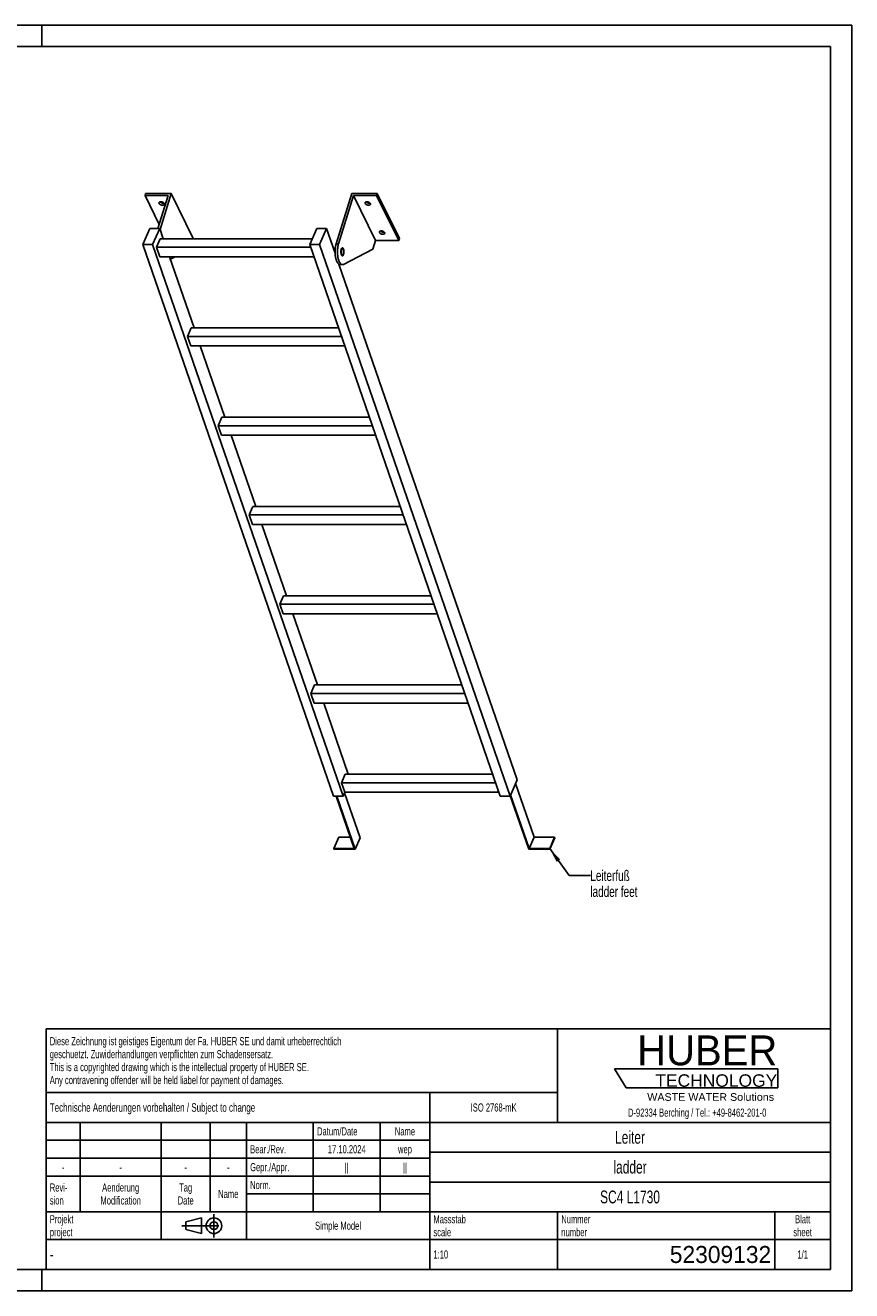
# Model space of a CAD drawing. Header units: millimetres. Extents: x 0 to 4200, y 0 to 2970.
# Tile 2 of 2: x 2261 to 4200, y 0 to 2970. Entities that reach past the tile are written whole.
import ezdxf

# ---------------------------------------------------------------- set-up
doc = ezdxf.new("R2010")
doc.units = ezdxf.units.MM
doc.header["$LTSCALE"] = 231
doc.linetypes.add('CENTER', pattern=[0.6, 0.375, -0.075, 0.075, -0.075])
doc.layers.get('0').update_dxf_attribs({"linetype": 'CONTINUOUS'})
for name, color, linetype in [('005_AXIS', 7, 'CONTINUOUS'), ('053_NOTES', 7, 'CONTINUOUS'), ('HUBER_Logo_BL1', 7, 'CONTINUOUS')]:
    doc.layers.add(name, color=color, linetype=linetype)
doc.styles.get("Standard").update_dxf_attribs({"font": 'txt', "width": 0.7})
doc.styles.add('TEXTSTYLE_2', font='txt')
doc.styles.add('TEXTSTYLE_3', font='arial.ttf')
doc.styles.add('TEXTSTYLE_5', font='txt', dxfattribs={"width": 0.8})
doc.styles.add('TEXTSTYLE_6', font='txt')
doc.dimstyles.get("Standard").update_dxf_attribs({"dimtxt": 25, "dimasz": 35, "dimexe": 2, "dimexo": 1, "dimtad": 1, "dimtxsty": 'Standard', "dimblk": '_FILLED', "dimblk1": '_FILLED', "dimblk2": '_FILLED', "dimcen": 0.09, "dimazin": 2, "dimtol": 1, "dimtp": 0.01, "dimtm": 0.01, "dimtfac": 1, "dimtofl": 0, "dimtmove": 0, "dimatfit": 3, "dimldrblk": '_FILLED', "dimfxl": 1, "dimtolj": 1, "dimarcsym": 0})

# ---------------------------------------------------------------- blocks, each defined once
blk = doc.blocks.new('HUBER_LOGO_BL1', base_point=(3837.5, 503.7))
at = {"layer": 'HUBER_Logo_BL1', "color": 5, "linetype": 'Continuous'}
for p, q in [((4026.4, 521), (3643.9, 521)), ((3643.9, 521), (3670.9, 476)), ((4026.4, 521), (4026.4, 476)), ((3670.9, 476), (4026.4, 476))]:
    blk.add_line(p, q, dxfattribs=at)
at = {"layer": 'HUBER_Logo_BL1', "color": 2, "linetype": 'Continuous', "attachment_point": 3, "line_spacing_factor": 0.78}
for s, insert, char_height, width, style in [('HUBER\\P\\fArial;\\H29.25;TECHNOLOGY ', (4025.4, 599.1), 70.2, 387.672, 'TEXTSTYLE_2'), ('WASTE WATER Solutions', (4018, 463.6), 18, 297.033, 'TEXTSTYLE_3')]:
    blk.add_mtext(s, dxfattribs=dict(at, insert=insert, char_height=char_height, width=width, style=style))
at = {"layer": 'HUBER_Logo_BL1', "color": 2, "linetype": 'Continuous', "insert": (3837.5, 427.4), "char_height": 19, "width": 810.893, "attachment_point": 2, "line_spacing_factor": 0.96}
blk.add_mtext('D-92334 Berching / Tel.: +49-8462-201-0', dxfattribs=at)
blk = doc.blocks.new('PROJEKTIONSMETHODE_1_BL2', base_point=(2680, 152.5))
at = {"color": 2, "linetype": 'CENTER'}
for p, q in [((2703.8, 180), (2703.8, 125)), ((2628.7, 152.5), (2731.3, 152.5))]:
    blk.add_line(p, q, dxfattribs=at)
at = {"color": 2, "linetype": 'Continuous'}
for p, q in [((2637.8, 161.7), (2674.5, 170.8)), ((2637.8, 143.3), (2637.8, 161.7)), ((2674.5, 134.2), (2674.5, 170.8)), ((2637.8, 143.3), (2674.5, 134.2))]:
    blk.add_line(p, q, dxfattribs=at)
for radius in [18.3, 9.17]:
    blk.add_circle((2703.8, 152.5), radius, dxfattribs=at)
blk = doc.blocks.new('*T10')
at = {"color": 3, "linetype": 'Continuous'}
for p, q in [((0, 0), (1840, 0)), ((0, 0), (0, -565)), ((1200, 0), (1200, -220)), ((1840, 0), (1840, -565)), ((0, -150), (1200, -150)), ((900, -150), (900, -565)), ((0, -220), (1840, -220)), ((80, -220), (80, -430)), ((270, -220), (270, -495)), ((385, -220), (385, -430)), ((470, -220), (470, -495)), ((627, -220), (627, -430)), ((784, -220), (784, -430)), ((0, -262), (900, -262)), ((900, -290), (1840, -290)), ((0, -304), (900, -304)), ((0, -346), (900, -346)), ((900, -360), (1840, -360)), ((470, -388), (900, -388)), ((0, -430), (1840, -430)), ((1200, -430), (1200, -565)), ((1710, -430), (1710, -565)), ((0, -495), (1840, -495)), ((0, -565), (1840, -565))]:
    blk.add_line(p, q, dxfattribs=at)
at = {"color": 2, "linetype": 'Continuous', "line_spacing_factor": 0.96}
for s, insert, char_height, width, attachment_point in [('Diese Zeichnung ist geistiges Eigentum der Fa. HUBER SE und damit urheberrechtlich \\Pgeschuetzt. Zuwiderhandlungen verpflichten zum Schadensersatz.\\PThis is a copyrighted drawing which is the intellectual property of HUBER SE.\\PAny contravening offender will be held liabel for payment of damages.', (8.75, -19.9), 19, 2214.8571, 1), ('Technische Aenderungen vorbehalten / Subject to change', (8.75, -175), 20, 1524.7619, 1), ('ISO 2768-mK', (1050, -175.5), 19, 332.9524, 2), ('Datum/Date', (635.75, -231.5), 19, 292.2381, 1), ('Name', (842, -231.5), 19, 126.6667, 2), ('Leiter', (1370, -240), 30, 240, 2), ('Bear./Rev.', (478.75, -273.5), 19, 272.3333, 1), ('17.10.2024', (705.5, -273.5), 19, 273.2381, 2), ('wep', (842, -273.5), 19, 99.5238, 2), ('-', (40, -315.5), 19, 34.381, 2), ('-', (175, -315.5), 19, 34.381, 2), ('-', (327.5, -315.5), 19, 34.381, 2), ('-', (427.5, -315.5), 19, 34.381, 2), ('Gepr./Appr.', (478.75, -315.5), 19, 299.4762, 1), ('||', (705.5, -315.5), 19, 50.6667, 2), ('||', (842, -315.5), 19, 50.6667, 2), ('ladder', (1370, -310), 30, 251.4286, 2), ('Revi-\\Psion', (8.75, -363.3), 19, 138.4286, 1), ('Aenderung\\PModification', (175, -363.3), 19, 303.0952, 2), ('Tag\\PDate', (327.5, -363.3), 19, 117.619, 2), ('Name', (427.5, -378.5), 19, 126.6667, 2), ('Norm. ', (478.75, -357.5), 19, 175.5238, 1), ('SC4 L1730', (1370, -380), 30, 412.8571, 2), ('Projekt\\Pproject', (8.75, -437.8), 19, 183.6667, 1), ('Massstab\\Pscale', (908.75, -437.8), 19, 224.381, 1), ('Nummer\\Pnumber', (1208.75, -437.8), 19, 186.381, 1), ('Blatt\\Psheet', (1775, -437.8), 19, 137.5238, 2), ('Simple Model', (685, -453), 19, 328.4286, 2), ('1:10', (908.75, -520.5), 19, 94.0952, 1), ('1/1', (1775, -520.5), 19, 79.619, 2)]:
    blk.add_mtext(s, dxfattribs=dict(at, insert=insert, char_height=char_height, width=width, attachment_point=attachment_point))
for s, insert, char_height, width, attachment_point, style in [('-', (8.75, -517.5), 25, 18.3333, 1, 'TEXTSTYLE_5'), ('52309132', (1701.25, -510), 40, 546.6667, 3, 'TEXTSTYLE_6')]:
    blk.add_mtext(s, dxfattribs=dict(at, insert=insert, char_height=char_height, width=width, attachment_point=attachment_point, style=style))
blk = doc.blocks.new('_FILLED')
at = {"color": 0, "linetype": 'ByBlock'}
blk.add_solid([(0, 0), (-1, 0.143), (-1, -0.143)], dxfattribs=at)

msp = doc.modelspace()

# ---------------------------------------------------------------- linework, layer by layer
at = {"color": 7, "linetype": 'Continuous'}
for p, q in [((0, 2970), (4200, 2970)), ((4200, 0), (4200, 2970)), ((2596.457, 2570.536), (2542.115, 2570.536)), ((2596.457, 2570.536), (2572.532, 2493.114)), ((2577.404, 2490.996), (2603.436, 2575.236)), ((2990.572, 2456.954), (3027.124, 2575.236)), ((3031.198, 2570.536), (2996.098, 2456.954)), ((3083.055, 2464.863), (3031.198, 2570.536)), ((3085.541, 2570.536), (3031.198, 2570.536)), ((2537.039, 2455.296), (2553.646, 2493.114)), ((2553.646, 2493.114), (2576.673, 2493.114)), ((2576.673, 2493.114), (2560.065, 2455.296)), ((2569.166, 2449.289), (2577.907, 2469.193)), ((2584.933, 2469.193), (2576.673, 2493.114)), ((2934.593, 2469.193), (2577.907, 2469.193)), ((2655.293, 2469.563), (2655.179, 2469.193)), ((2928.49, 2455.296), (2945.097, 2493.114)), ((2945.097, 2493.114), (2968.124, 2493.114)), ((2968.124, 2493.114), (2951.516, 2455.296)), ((2988.107, 2435.247), (2968.124, 2493.114)), ((2984.024, 1160.928), (2537.039, 2455.296)), ((2560.065, 2455.296), (2537.039, 2455.296)), ((3007.051, 1160.928), (2560.065, 2455.296)), ((2576.917, 2426.843), (2569.166, 2449.289)), ((2930.564, 2449.289), (2569.166, 2449.289)), ((3375.475, 1160.928), (2928.49, 2455.296)), ((2951.516, 2455.296), (2928.49, 2455.296)), ((3398.502, 1160.928), (2951.516, 2455.296)), ((3076.854, 2444.797), (3007.56, 2408.898)), ((3083.055, 2464.863), (3076.854, 2444.797)), ((3083.055, 2464.863), (3137.398, 2464.863)), ((2576.917, 2426.843), (2938.315, 2426.843)), ((2657.278, 2259.7), (2599.558, 2426.843)), ((2612.985, 2426.843), (2601.596, 2420.943)), ((3415.109, 1198.746), (2997.152, 2409.053)), ((2999.723, 2408.306), (3005.25, 2408.306)), ((2641.51, 2239.796), (2650.251, 2259.7)), ((2996.035, 2259.7), (2650.251, 2259.7)), ((2649.262, 2217.35), (2641.51, 2239.796)), ((3002.908, 2239.796), (2641.51, 2239.796)), ((2649.262, 2217.35), (3010.66, 2217.35)), ((2729.622, 2050.207), (2671.903, 2217.35)), ((2713.855, 2030.303), (2722.596, 2050.207)), ((3068.379, 2050.207), (2722.596, 2050.207)), ((3075.253, 2030.303), (2713.855, 2030.303)), ((2721.606, 2007.857), (2713.855, 2030.303)), ((2721.606, 2007.857), (3083.004, 2007.857)), ((2801.967, 1840.714), (2744.247, 2007.857)), ((2794.94, 1840.714), (2786.199, 1820.81)), ((2793.951, 1798.364), (2786.199, 1820.81)), ((3147.597, 1820.81), (2786.199, 1820.81)), ((3140.724, 1840.714), (2794.94, 1840.714)), ((2793.951, 1798.364), (3155.349, 1798.364)), ((2874.311, 1631.221), (2816.592, 1798.364)), ((2867.285, 1631.221), (2858.544, 1611.316)), ((2866.295, 1588.871), (2858.544, 1611.316)), ((3219.942, 1611.316), (2858.544, 1611.316)), ((3213.068, 1631.221), (2867.285, 1631.221)), ((2866.295, 1588.871), (3227.693, 1588.871)), ((2946.656, 1421.728), (2888.936, 1588.871)), ((2939.629, 1421.728), (2930.888, 1401.823)), ((2938.64, 1379.378), (2930.888, 1401.823)), ((3292.286, 1401.823), (2930.888, 1401.823)), ((3285.413, 1421.728), (2939.629, 1421.728)), ((2938.64, 1379.378), (3300.038, 1379.378)), ((3019, 1212.235), (2961.281, 1379.378)), ((3011.974, 1212.235), (3003.233, 1192.33)), ((3364.631, 1192.33), (3003.233, 1192.33)), ((3010.984, 1169.885), (3003.233, 1192.33)), ((3357.757, 1212.235), (3011.974, 1212.235)), ((3415.109, 1198.746), (3398.502, 1160.928)), ((3455.231, 1064.418), (3411.601, 1190.758)), ((3007.051, 1160.928), (2984.024, 1160.928)), ((2990.29, 1160.928), (3032.783, 1037.879)), ((3035.142, 1036.382), (2992.133, 1160.928)), ((3010.984, 1169.885), (3007.051, 1160.928)), ((3046.796, 1062.922), (3010.354, 1168.45)), ((3010.984, 1169.885), (3372.382, 1169.885)), ((3398.502, 1160.928), (3375.475, 1160.928)), ((3398.916, 1161.871), (3442.251, 1036.382)), ((3443.576, 1037.879), (3399.947, 1164.219)), ((2996.542, 1064.418), (2984.888, 1037.879)), ((3023.618, 1064.418), (2996.542, 1064.418)), ((3046.796, 1062.922), (3035.142, 1036.382)), ((3455.231, 1064.418), (3443.576, 1037.879)), ((3503.126, 1064.418), (3455.231, 1064.418)), ((3503.126, 1064.418), (3491.472, 1037.879)), ((3503.643, 1062.922), (3491.988, 1036.382)), ((3503.643, 1062.922), (3503.126, 1064.418)), ((2984.888, 1037.879), (2985.405, 1036.382)), ((3032.783, 1037.879), (2984.888, 1037.879)), ((2985.405, 1036.382), (3035.142, 1036.382)), ((3442.251, 1036.382), (3491.988, 1036.382)), ((3491.472, 1037.879), (3443.576, 1037.879)), ((3491.988, 1036.382), (3491.472, 1037.879)), ((0, 0), (4200, 0))]:
    msp.add_line(p, q, dxfattribs=at)
at = {"color": 3, "linetype": 'Continuous'}
for p, q in [((4200, 2970), (0, 2970)), ((2300, 2970), (2300, 2920)), ((4200, 2970), (4200, 0)), ((2300, 0), (2300, 50)), ((4200, 0), (0, 0))]:
    msp.add_line(p, q, dxfattribs=at)
at = {"color": 5, "linetype": 'Continuous'}
for p, q in [((4150, 2920), (50, 2920)), ((4150, 50), (4150, 2920)), ((50, 50), (4150, 50))]:
    msp.add_line(p, q, dxfattribs=at)
at = {"color": 9, "linetype": 'Continuous'}
msp.add_line((2990.572, 2456.954), (2996.098, 2456.954), dxfattribs=at)
at = {"color": 7, "linetype": 'Continuous'}
for points, knots in [([(2990.572, 2456.954), (2989.843, 2454.593), (2988.728, 2449.504), (2987.961, 2441.545), (2988.053, 2433.339), (2988.857, 2426.653), (2989.951, 2421.688), (2990.94, 2418.379), (2992.096, 2415.453), (2993.4, 2412.965), (2994.828, 2410.959), (2996.366, 2409.468), (2998.003, 2408.528), (2999.171, 2408.306), (2999.723, 2408.306)], [0, 0, 0, 0, 0.1393862, 0.29277846, 0.4502733, 0.60148397, 0.67169737, 0.73686463, 0.7961308, 0.84889738, 0.89493071, 0.93453672, 0.96882886, 1, 1, 1, 1]), ([(2996.098, 2456.954), (2995.369, 2454.593), (2994.254, 2449.504), (2993.487, 2441.545), (2993.58, 2433.339), (2994.383, 2426.653), (2995.478, 2421.688), (2996.466, 2418.379), (2997.623, 2415.453), (2998.926, 2412.965), (3000.355, 2410.959), (3001.892, 2409.468), (3003.529, 2408.528), (3004.697, 2408.306), (3005.25, 2408.306)], [0, 0, 0, 0, 0.1393862, 0.29277846, 0.4502733, 0.60148397, 0.67169737, 0.73686463, 0.7961308, 0.84889738, 0.89493071, 0.93453672, 0.96882886, 1, 1, 1, 1]), ([(3005.25, 2408.306), (3005.64, 2408.306), (3006.444, 2408.411), (3007.195, 2408.709), (3007.56, 2408.898)], [0, 0, 0, 0, 0.48713268, 1, 1, 1, 1])]:
    msp.add_open_spline(points, degree=3, knots=knots, dxfattribs=at)
at = {"layer": '005_AXIS', "color": 7, "linetype": 'Continuous'}
for p, q in [((2543.567, 2575.236), (2542.115, 2570.536)), ((2542.115, 2570.536), (2575.459, 2502.587)), ((2603.436, 2575.236), (2543.567, 2575.236)), ((2655.293, 2469.563), (2603.436, 2575.236)), ((3086.993, 2575.236), (3027.124, 2575.236)), ((3086.993, 2575.236), (3085.541, 2570.536)), ((3137.398, 2464.863), (3085.541, 2570.536)), ((3138.85, 2469.563), (3086.993, 2575.236)), ((3138.85, 2469.563), (3137.398, 2464.863)), ((2988.417, 2445.806), (2984.461, 2445.806)), ((3005.25, 2445.806), (3003.146, 2445.806)), ((3005.25, 2430.806), (3003.147, 2430.806))]:
    msp.add_line(p, q, dxfattribs=at)
for points, knots in [([(2574.99, 2553.807), (2575.051, 2554.004), (2575.237, 2554.393), (2575.68, 2554.891), (2576.272, 2555.302), (2577.277, 2555.739), (2578.805, 2555.991), (2580.793, 2555.865), (2582.822, 2555.338), (2584.688, 2554.461), (2586.204, 2553.326), (2586.948, 2552.376), (2587.187, 2551.888)], [0, 0, 0, 0, 0.04317928, 0.08863394, 0.13810721, 0.19258206, 0.31675069, 0.45771902, 0.606659, 0.752863, 0.88624343, 1, 1, 1, 1]), ([(2586.582, 2552.797), (2585.816, 2552.58), (2584.091, 2552.453), (2581.522, 2552.934), (2579.13, 2553.987), (2577.778, 2555.065), (2577.268, 2555.676)], [0, 0, 0, 0, 0.23501097, 0.50003303, 0.76503684, 1, 1, 1, 1]), ([(3058.547, 2553.807), (3058.608, 2554.004), (3058.794, 2554.393), (3059.237, 2554.891), (3059.829, 2555.302), (3060.834, 2555.739), (3062.362, 2555.991), (3064.35, 2555.865), (3066.379, 2555.338), (3068.245, 2554.461), (3069.761, 2553.326), (3070.505, 2552.376), (3070.744, 2551.888)], [0, 0, 0, 0, 0.04317928, 0.08863394, 0.13810721, 0.19258206, 0.31675069, 0.45771902, 0.606659, 0.752863, 0.88624343, 1, 1, 1, 1]), ([(3070.139, 2552.797), (3069.373, 2552.58), (3067.648, 2552.453), (3065.079, 2552.934), (3062.687, 2553.987), (3061.335, 2555.065), (3060.825, 2555.676)], [0, 0, 0, 0, 0.23501097, 0.50003303, 0.76503684, 1, 1, 1, 1]), ([(2575.214, 2551.888), (2575.062, 2552.198), (2574.849, 2552.833), (2574.898, 2553.51), (2574.99, 2553.807)], [0, 0, 0, 0, 0.5259898, 1, 1, 1, 1]), ([(2587.411, 2549.969), (2587.35, 2549.772), (2587.163, 2549.384), (2586.72, 2548.885), (2586.129, 2548.474), (2585.124, 2548.037), (2583.595, 2547.785), (2581.608, 2547.911), (2579.579, 2548.438), (2577.713, 2549.315), (2576.197, 2550.45), (2575.453, 2551.4), (2575.214, 2551.888)], [0, 0, 0, 0, 0.04317928, 0.08863394, 0.13810721, 0.19258206, 0.31675069, 0.45771902, 0.606659, 0.752863, 0.88624343, 1, 1, 1, 1]), ([(2587.187, 2551.888), (2587.339, 2551.578), (2587.552, 2550.943), (2587.502, 2550.266), (2587.411, 2549.969)], [0, 0, 0, 0, 0.5259898, 1, 1, 1, 1]), ([(3058.771, 2551.888), (3058.619, 2552.198), (3058.406, 2552.833), (3058.455, 2553.51), (3058.547, 2553.807)], [0, 0, 0, 0, 0.5259898, 1, 1, 1, 1]), ([(3070.968, 2549.969), (3070.907, 2549.772), (3070.72, 2549.384), (3070.277, 2548.885), (3069.686, 2548.474), (3068.681, 2548.037), (3067.152, 2547.785), (3065.165, 2547.911), (3063.136, 2548.438), (3061.27, 2549.315), (3059.754, 2550.45), (3059.01, 2551.4), (3058.771, 2551.888)], [0, 0, 0, 0, 0.04317928, 0.08863394, 0.13810721, 0.19258206, 0.31675069, 0.45771902, 0.606659, 0.752863, 0.88624343, 1, 1, 1, 1]), ([(3070.744, 2551.888), (3070.896, 2551.578), (3071.109, 2550.943), (3071.059, 2550.266), (3070.968, 2549.969)], [0, 0, 0, 0, 0.5259898, 1, 1, 1, 1]), ([(3092.325, 2483.511), (3092.173, 2483.821), (3091.96, 2484.456), (3092.01, 2485.133), (3092.102, 2485.43)], [0, 0, 0, 0, 0.5259898, 1, 1, 1, 1]), ([(3092.102, 2485.43), (3092.163, 2485.627), (3092.349, 2486.016), (3092.792, 2486.514), (3093.383, 2486.925), (3094.388, 2487.362), (3095.917, 2487.614), (3097.904, 2487.488), (3099.934, 2486.961), (3101.8, 2486.084), (3103.315, 2484.949), (3104.059, 2483.999), (3104.299, 2483.511)], [0, 0, 0, 0, 0.04317928, 0.08863394, 0.13810721, 0.19258206, 0.31675069, 0.45771902, 0.606659, 0.752863, 0.88624343, 1, 1, 1, 1]), ([(3104.522, 2481.592), (3104.461, 2481.395), (3104.275, 2481.007), (3103.832, 2480.508), (3103.241, 2480.097), (3102.236, 2479.66), (3100.707, 2479.408), (3098.72, 2479.534), (3096.69, 2480.061), (3094.824, 2480.938), (3093.309, 2482.073), (3092.565, 2483.023), (3092.325, 2483.511)], [0, 0, 0, 0, 0.04317928, 0.08863394, 0.13810721, 0.19258206, 0.31675069, 0.45771902, 0.606659, 0.752863, 0.88624343, 1, 1, 1, 1]), ([(3103.694, 2484.419), (3102.928, 2484.203), (3101.203, 2484.076), (3098.634, 2484.557), (3096.241, 2485.61), (3094.889, 2486.688), (3094.379, 2487.299)], [0, 0, 0, 0, 0.23501097, 0.50003303, 0.76503684, 1, 1, 1, 1]), ([(3104.299, 2483.511), (3104.451, 2483.201), (3104.664, 2482.566), (3104.614, 2481.889), (3104.522, 2481.592)], [0, 0, 0, 0, 0.5259898, 1, 1, 1, 1]), ([(3005.25, 2447.556), (3005.061, 2447.556), (3004.659, 2447.471), (3004.106, 2447.116), (3003.593, 2446.561), (3002.923, 2445.497), (3002.269, 2443.739), (3001.781, 2441.278), (3001.594, 2438.545), (3001.727, 2435.791), (3002.165, 2433.267), (3002.684, 2431.725), (3003.011, 2431.06)], [0, 0, 0, 0, 0.03139335, 0.06653603, 0.10789217, 0.15653915, 0.27536244, 0.41788485, 0.57383793, 0.73088447, 0.87653105, 1, 1, 1, 1]), ([(3005.25, 2445.806), (3005.097, 2445.806), (3004.771, 2445.737), (3004.323, 2445.449), (3003.907, 2444.999), (3003.363, 2444.137), (3002.833, 2442.711), (3002.437, 2440.716), (3002.286, 2438.5), (3002.393, 2436.267), (3002.749, 2434.22), (3003.17, 2432.97), (3003.434, 2432.431)], [0, 0, 0, 0, 0.03139335, 0.066536, 0.10789211, 0.15653911, 0.27536242, 0.41788483, 0.57383791, 0.73088448, 0.87653101, 1, 1, 1, 1]), ([(3007.489, 2445.552), (3007.343, 2445.849), (3007.04, 2446.382), (3006.493, 2447.033), (3005.896, 2447.453), (3005.455, 2447.556), (3005.25, 2447.556)], [0, 0, 0, 0, 0.31594771, 0.58208422, 0.80455749, 1, 1, 1, 1]), ([(3007.065, 2444.181), (3006.947, 2444.422), (3006.701, 2444.854), (3006.258, 2445.382), (3005.774, 2445.722), (3005.416, 2445.806), (3005.25, 2445.806)], [0, 0, 0, 0, 0.31594818, 0.58208432, 0.80455751, 1, 1, 1, 1]), ([(3005.25, 2429.056), (3005.438, 2429.056), (3005.84, 2429.141), (3006.393, 2429.495), (3006.906, 2430.051), (3007.577, 2431.114), (3008.23, 2432.872), (3008.719, 2435.333), (3008.905, 2438.066), (3008.773, 2440.821), (3008.334, 2443.345), (3007.815, 2444.887), (3007.489, 2445.552)], [0, 0, 0, 0, 0.03139335, 0.06653603, 0.10789217, 0.15653915, 0.27536244, 0.41788485, 0.57383793, 0.73088447, 0.87653105, 1, 1, 1, 1]), ([(3005.25, 2430.806), (3005.402, 2430.806), (3005.728, 2430.875), (3006.177, 2431.162), (3006.593, 2431.612), (3007.137, 2432.475), (3007.667, 2433.9), (3008.062, 2435.896), (3008.214, 2438.112), (3008.106, 2440.345), (3007.751, 2442.391), (3007.33, 2443.642), (3007.065, 2444.181)], [0, 0, 0, 0, 0.03139335, 0.066536, 0.10789211, 0.15653911, 0.27536242, 0.41788483, 0.57383791, 0.73088448, 0.87653101, 1, 1, 1, 1]), ([(3003.011, 2431.06), (3003.157, 2430.762), (3003.46, 2430.229), (3004.007, 2429.578), (3004.603, 2429.159), (3005.045, 2429.056), (3005.25, 2429.056)], [0, 0, 0, 0, 0.31594771, 0.58208422, 0.80455749, 1, 1, 1, 1]), ([(3003.434, 2432.431), (3003.553, 2432.19), (3003.798, 2431.757), (3004.242, 2431.229), (3004.725, 2430.889), (3005.083, 2430.806), (3005.25, 2430.806)], [0, 0, 0, 0, 0.31594818, 0.58208432, 0.80455751, 1, 1, 1, 1])]:
    msp.add_open_spline(points, degree=3, knots=knots, dxfattribs=at)

# ---------------------------------------------------------------- block references
msp.add_blockref('*T10', (2310, 615))
at = {"color": 2, "linetype": 'Continuous'}
msp.add_blockref('PROJEKTIONSMETHODE_1_BL2', (2680, 152.5), dxfattribs=at)
at = {"layer": 'HUBER_Logo_BL1'}
msp.add_blockref('HUBER_LOGO_BL1', (3837.497, 503.742), dxfattribs=at)

# ---------------------------------------------------------------- texts
at = {"layer": '053_NOTES', "color": 2, "linetype": 'Continuous', "insert": (3586.897, 986.718), "char_height": 25, "width": 283.03571, "attachment_point": 1, "line_spacing_factor": 0.9}
msp.add_mtext('Leiterfuß\\Pladder feet', dxfattribs=at)

# ---------------------------------------------------------------- leaders
at = {"layer": '053_NOTES', "color": 2, "linetype": 'Continuous', "annotation_type": 0, "has_hookline": 1, "hookline_direction": 1, "text_width": 178.251}
msp.add_leader([(3491.472, 1037.879), (3536.897, 974.218), (3586.897, 974.218)], dimstyle='Standard', override={"dimtad": 0}, dxfattribs=at)

doc.saveas('drawing.dxf')
